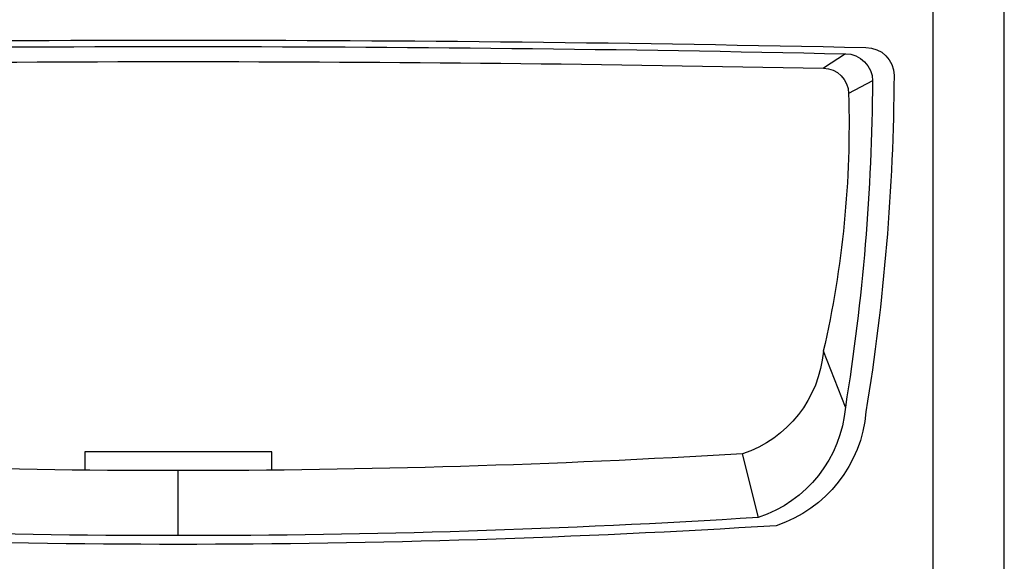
# Model space of a CAD drawing. Header units: centimetres. Extents: x 22052 to 56535, y 76485 to 78519.
# Tile 109 of 235: x 38323 to 38364, y 77321 to 77344. Entities that reach past the tile are written whole.
import ezdxf

# ---------------------------------------------------------------- set-up
doc = ezdxf.new("R2010")
doc.units = ezdxf.units.CM
doc.layers.add('$_urządzenia', color=250, linetype='Continuous')

# ---------------------------------------------------------------- blocks, each defined once
blk = doc.blocks.new('A$C46FA06C3')
at = {"layer": '$_urządzenia', "linetype": 'Continuous'}
for p, q in [((1410.99, 573.72), (1410.99, 1295.72)), ((1429.99, 573.72), (1429.99, 1295.72))]:
    blk.add_line(p, q, dxfattribs=at)
at = {"layer": '$_urządzenia'}
for p, q in [((1453.51, 800.05), (1459.4, 796.16)), ((1446.24, 792.78), (1452.65, 789.41)), ((1453.51, 705.48), (1459.4, 720.41)), ((1476.79, 675.89), (1481, 692.96)), ((1606.99, 688.58), (1606.99, 693.46)), ((1606.99, 693.46), (1631.99, 693.46)), ((1631.99, 693.46), (1656.99, 693.46)), ((1656.99, 693.46), (1656.99, 688.58)), ((1631.99, 671.04), (1631.99, 688.46))]:
    blk.add_line(p, q, dxfattribs=at)
for centre, radius, start, end in [((1631.99, -7659.26), 8462.98, 88.754191, 91.245809), ((1447.99, 794.22), 7.5, 90, 180), ((1631.99, -7407.1), 8209.09, 88.754191, 91.245809), ((1453.51, 792.78), 7.28, 90, 180), ((1459.4, 789.41), 6.75, 90, 180), ((1632, -7469.23), 8267.19, 88.803709, 91.196291), ((2025.96, 797.7), 585.48, 180.34021, 189.18704), ((2014.14, 796.15), 567.91, 180.3402, 189.187), ((1724.44, 781.17), 271.91, 178.263, 192.9115), ((1490.98, 723.04), 31.69, 184.7544, 251.643), ((1483.08, 707.14), 35.21, 184.7544, 251.643), ((1487.55, 708.31), 34.15, 184.7544, 251.643), ((1632, 3221.37), 2532.91, 266.58228, 273.41772), ((1631.99, 3156.67), 2485.62, 266.42018, 273.57982), ((1631.99, 3231.22), 2562.5, 266.42018, 273.57982)]:
    blk.add_arc(centre, radius, start, end, dxfattribs=at)

msp = doc.modelspace()

# ---------------------------------------------------------------- block references
at = {"xscale": -0.1538463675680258, "yscale": 0.1538463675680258, "zscale": 0.1538463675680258}
msp.add_blockref('A$C46FA06C3', (38580.871, 77219.116), dxfattribs=at)

doc.saveas('drawing.dxf')
